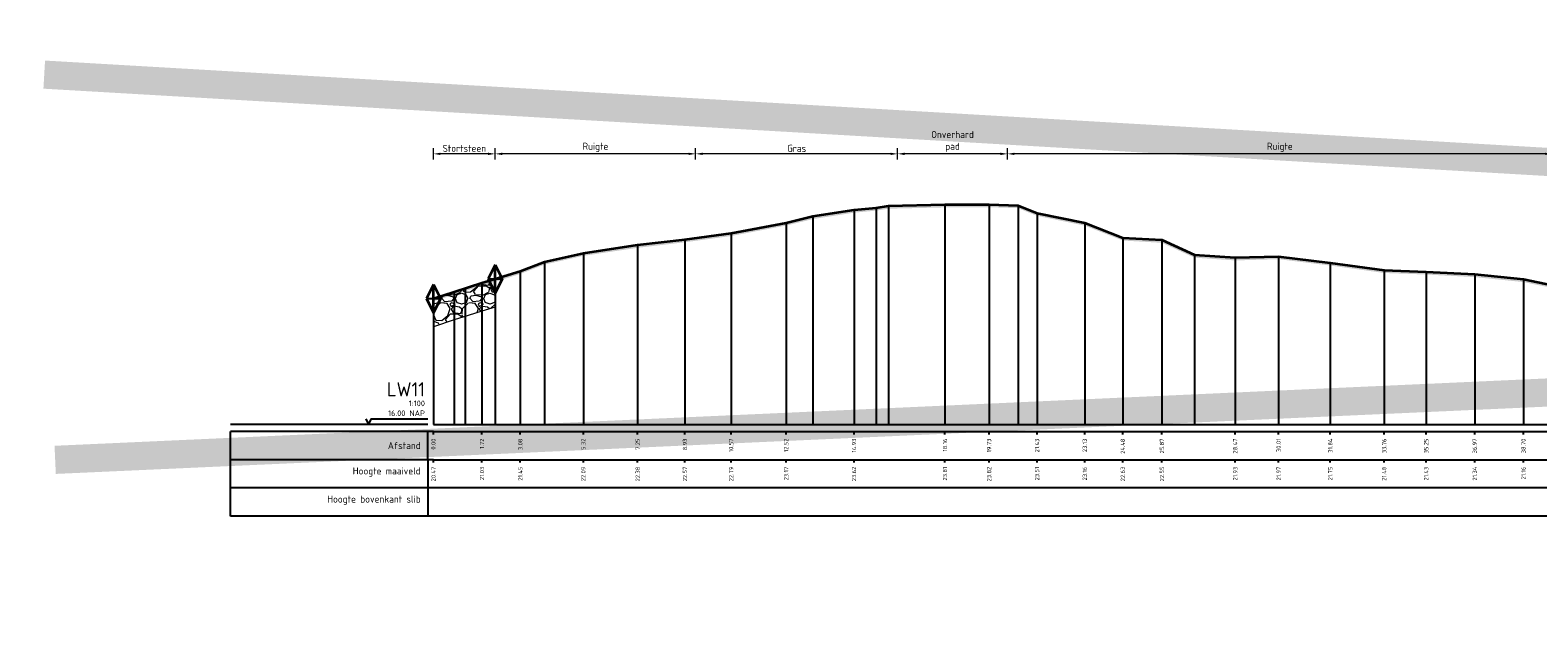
# Model space of a CAD drawing. Header units: metres. Extents: x 173015 to 189682, y 346605 to 348504.
# Tile 167 of 256: x 188865 to 188919, y 348146 to 348167. Entities that reach past the tile are written whole.
import ezdxf
from ezdxf.enums import TextEntityAlignment as Align

# ---------------------------------------------------------------- set-up
doc = ezdxf.new("R2010")
doc.units = ezdxf.units.M
doc.header["$PDMODE"] = 35
doc.header["$PDSIZE"] = 0.075
for name, color, linetype, lineweight in [('B-ME-OB-STORTSTEEN-G', 7, 'Continuous', 18), ('B-ME-VH-KANT ASFALT-SD', 7, 'Continuous', 25), ('B-ME-VH-VERHARDING_BESTORTING-AD', 252, 'Continuous', 18), ('X-ME-AL-PROFIEL_HUIDIG MAAIVELD-GD', 252, 'Continuous', 0), ('X-XX-AL-DETAIL1-M-B', 252, 'Continuous', 18), ('X-XX-AL-DWARSPROFIEL_PROFIELLIJN MAAIVELD-GD', 8, 'Continuous', 35), ('X-XX-AL-GEBRUIKTE XREFS-GD', 7, 'Continuous', 35), ('X-XX-AL-HULPGEOMETRIE-G', 50, 'Continuous', 25)]:
    doc.layers.add(name, color=color, linetype=linetype, lineweight=lineweight)
doc.layers.add('X-ME-AL-PROFIELRASTER-S', color=7, linetype='Continuous')
doc.styles.add('NLCS-ISO-ANNOTATIVE-T18', font='NLCS-ISO.ttf', dxfattribs={"height": 1.8})
doc.styles.add('NLCS-ISO-M100-T25', font='NLCS-ISO.ttf', dxfattribs={"height": 0.25})
doc.dimstyles.new('NLCS-M100-T25-PIJL_L3_H2', dxfattribs={"dimscale": 0.1, "dimtxt": 2.5, "dimasz": 2.5, "dimexe": 2, "dimexo": 2, "dimgap": 0.7, "dimtad": 1, "dimdec": 3, "dimzin": 0, "dimdsep": 46, "dimtxsty": 'NLCS-ISO-M100-T25', "dimcen": 0, "dimdle": 2, "dimclrd": 256, "dimclre": 256, "dimclrt": 256, "dimazin": 0, "dimtfac": 1, "dimtdec": 3, "dimtofl": 0, "dimtmove": 0, "dimatfit": 3, "dimfxl": 2, "dimfxlon": 1, "dimtfillclr": 256, "dimtolj": 1, "dimtzin": 0, "dimlwd": -1, "dimlwe": -1, "dimarcsym": 0})

# ---------------------------------------------------------------- blocks, each defined once
blk = doc.blocks.new('SAL-PROFIELRASTER-D')
at = {"color": 0, "linetype": 'ByBlock', "lineweight": -2, "flags": 128}
for points in [[(-2, 0), (-72, 0)], [(-24, 2), (-23, 0), (-22, 2), (-2, 2)], [(-72, -12.5), (-72, -2.5)], [(0, -2.5), (-72, -2.5)], [(-2, -12.5), (-2, -2.5)], [(0, -12.5), (-72, -12.5)]]:
    blk.add_lwpolyline(points, dxfattribs=at)
at = {"color": 0, "linetype": 'ByBlock', "lineweight": -2, "style": 'NLCS-ISO-ANNOTATIVE-T18'}
blk.add_text('NAP', height=2, dxfattribs=at).set_placement((-3, 3), align=Align.RIGHT)
blk.add_text('Afstand', height=2.5, dxfattribs=at).set_placement((-4.5, -7.5), align=Align.MIDDLE_RIGHT)
for tag, height, p in [('PROFIELNR', 5, (-3, 10)), ('SCHAAL', 2, (-3, 6.5)), ('NAP', 2, (-9.94, 3))]:
    blk.add_attdef(tag, text='', height=height, dxfattribs=at).set_placement(p, align=Align.RIGHT)
blk = doc.blocks.new('SAL-PROFIELRASTER_BALK_EIND1-D')
at = {"color": 0, "linetype": 'ByBlock', "lineweight": -2, "flags": 128}
for points in [[(0, 0), (1, 0)], [(0, -2.5), (1, -2.5)], [(0, -12.5), (1, -12.5)]]:
    blk.add_lwpolyline(points, dxfattribs=at)
blk = doc.blocks.new('SAL-PROFIELRASTER_BALK-D')
at = {"color": 0, "linetype": 'ByBlock', "lineweight": -2}
for p, q in [((-72, -12.5), (-72, -2.5)), ((-2, -2.5), (-2, -12.5)), ((0, -12.5), (-72, -12.5))]:
    blk.add_line(p, q, dxfattribs=at)
at = {"color": 0, "linetype": 'ByBlock', "lineweight": -2, "style": 'NLCS-ISO-ANNOTATIVE-T18'}
for tag, height, p in [('TITEL1', 2.5, (-4.5, -6.5)), ('TITEL2', 1.5, (-4.5, -9.5))]:
    blk.add_attdef(tag, text='', height=height, dxfattribs=at).set_placement(p, align=Align.MIDDLE_RIGHT)
blk = doc.blocks.new('SAL-PROFIELRASTER_BALK_EIND2-D')
at = {"color": 0, "linetype": 'ByBlock', "lineweight": -2}
blk.add_line((1, -12.5), (0, -12.5), dxfattribs=at)
blk = doc.blocks.new('SAL-PROFIELRASTER_BALK_DATA-D')
at = {"color": 0, "linetype": 'ByBlock', "lineweight": -2}
blk.add_lwpolyline([(0, -3.5), (0, -2.5)], dxfattribs=at)
at = {"color": 0, "linetype": 'ByBlock', "lineweight": -2, "style": 'NLCS-ISO-ANNOTATIVE-T18'}
blk.add_attdef('GETAL', text='', height=1.5, rotation=90, dxfattribs=at).set_placement((0.75, -5), align=Align.RIGHT)
blk = doc.blocks.new('SAL-PROFIELRASTER_AANHAAL-D')
at = {"color": 9, "linetype": 'ByBlock', "lineweight": -2, "flags": 128}
blk.add_lwpolyline([(0, 1), (0, 0)], dxfattribs=at)
blk = doc.blocks.new('*D105')
at = {"layer": 'Defpoints', "color": 0, "transparency": 16777216}
for p in [(188879.757, 348162.413), (188879.757, 348150.063), (188881.948, 348150.063)]:
    blk.add_point(p, dxfattribs=at)
at = {"layer": 'X-XX-AL-DETAIL1-M-B', "transparency": 16777216}
for p, q in [((188879.757, 348162.213), (188879.757, 348162.613)), ((188881.698, 348162.413), (188880.007, 348162.413)), ((188881.948, 348162.213), (188881.948, 348162.613))]:
    blk.add_line(p, q, dxfattribs=at)
for points in [[(188880.007, 348162.454), (188880.007, 348162.371), (188879.757, 348162.413)], [(188881.698, 348162.454), (188881.698, 348162.371), (188881.948, 348162.413)]]:
    blk.add_solid(points, dxfattribs=at)
at = {"layer": 'X-XX-AL-DETAIL1-M-B', "transparency": 16777216, "insert": (188880.853, 348162.608), "char_height": 0.25, "attachment_point": 5, "style": 'NLCS-ISO-M100-T25'}
blk.add_mtext('\\A1;Stortsteen', dxfattribs=at)
blk = doc.blocks.new('*D106')
at = {"layer": 'Defpoints', "color": 0, "transparency": 16777216}
for p in [(188881.948, 348162.413), (188881.948, 348150.063), (188889.067, 348150.063)]:
    blk.add_point(p, dxfattribs=at)
at = {"layer": 'X-XX-AL-DETAIL1-M-B', "transparency": 16777216}
for p, q in [((188881.948, 348162.213), (188881.948, 348162.613)), ((188888.817, 348162.413), (188882.198, 348162.413)), ((188889.067, 348162.213), (188889.067, 348162.613))]:
    blk.add_line(p, q, dxfattribs=at)
for points in [[(188882.198, 348162.454), (188882.198, 348162.371), (188881.948, 348162.413)], [(188888.817, 348162.454), (188888.817, 348162.371), (188889.067, 348162.413)]]:
    blk.add_solid(points, dxfattribs=at)
at = {"layer": 'X-XX-AL-DETAIL1-M-B', "transparency": 16777216, "insert": (188885.508, 348162.645), "char_height": 0.25, "attachment_point": 5, "style": 'NLCS-ISO-M100-T25'}
blk.add_mtext('\\A1;Ruigte', dxfattribs=at)
blk = doc.blocks.new('*D107')
at = {"layer": 'Defpoints', "color": 0, "transparency": 16777216}
for p in [(188889.067, 348162.413), (188889.067, 348150.063), (188896.237, 348150.063)]:
    blk.add_point(p, dxfattribs=at)
at = {"layer": 'X-XX-AL-DETAIL1-M-B', "transparency": 16777216}
for p, q in [((188889.067, 348162.213), (188889.067, 348162.613)), ((188895.987, 348162.413), (188889.317, 348162.413)), ((188896.237, 348162.213), (188896.237, 348162.613))]:
    blk.add_line(p, q, dxfattribs=at)
for points in [[(188889.317, 348162.454), (188889.317, 348162.371), (188889.067, 348162.413)], [(188895.987, 348162.454), (188895.987, 348162.371), (188896.237, 348162.413)]]:
    blk.add_solid(points, dxfattribs=at)
at = {"layer": 'X-XX-AL-DETAIL1-M-B', "transparency": 16777216, "insert": (188892.652, 348162.608), "char_height": 0.25, "attachment_point": 5, "style": 'NLCS-ISO-M100-T25'}
blk.add_mtext('\\A1;Gras', dxfattribs=at)
blk = doc.blocks.new('*D108')
at = {"layer": 'Defpoints', "color": 0, "transparency": 16777216}
for p in [(188896.237, 348162.413), (188896.237, 348150.063), (188900.137, 348150.063)]:
    blk.add_point(p, dxfattribs=at)
at = {"layer": 'X-XX-AL-DETAIL1-M-B', "transparency": 16777216}
for p, q in [((188896.237, 348162.213), (188896.237, 348162.613)), ((188899.887, 348162.413), (188896.487, 348162.413)), ((188900.137, 348162.213), (188900.137, 348162.613))]:
    blk.add_line(p, q, dxfattribs=at)
for points in [[(188896.487, 348162.454), (188896.487, 348162.371), (188896.237, 348162.413)], [(188899.887, 348162.454), (188899.887, 348162.371), (188900.137, 348162.413)]]:
    blk.add_solid(points, dxfattribs=at)
at = {"layer": 'X-XX-AL-DETAIL1-M-B', "transparency": 16777216, "insert": (188898.187, 348162.853), "char_height": 0.25, "attachment_point": 5, "style": 'NLCS-ISO-M100-T25'}
blk.add_mtext('\\A1;Onverhard\\Ppad', dxfattribs=at)
blk = doc.blocks.new('*D109')
at = {"layer": 'Defpoints', "color": 0, "transparency": 16777216}
for p in [(188900.137, 348162.413), (188900.137, 348150.063), (188919.479, 348150.063)]:
    blk.add_point(p, dxfattribs=at)
at = {"layer": 'X-XX-AL-DETAIL1-M-B', "transparency": 16777216}
for p, q in [((188900.137, 348162.213), (188900.137, 348162.613)), ((188919.229, 348162.413), (188900.387, 348162.413)), ((188919.479, 348162.213), (188919.479, 348162.613))]:
    blk.add_line(p, q, dxfattribs=at)
for points in [[(188900.387, 348162.454), (188900.387, 348162.371), (188900.137, 348162.413)], [(188919.229, 348162.454), (188919.229, 348162.371), (188919.479, 348162.413)]]:
    blk.add_solid(points, dxfattribs=at)
at = {"layer": 'X-XX-AL-DETAIL1-M-B', "transparency": 16777216, "insert": (188909.808, 348162.645), "char_height": 0.25, "attachment_point": 5, "style": 'NLCS-ISO-M100-T25'}
blk.add_mtext('\\A1;Ruigte', dxfattribs=at)
blk = doc.blocks.new('SVH-KANT STORTSTEEN DWP-SOD')
at = {"flags": 128}
blk.add_lwpolyline([(-0.25, 0), (0.25, 0)], dxfattribs=at)
at = {"layer": 'X-XX-AL-GEBRUIKTE XREFS-GD', "flags": 128}
for points in [[(0, 0.5), (-0.25, 0)], [(-0.25, 0), (0, -0.5)], [(0, -0.5), (0, 0.5)], [(0, 0.5), (0.25, 0)], [(0.25, 0), (0, -0.5)]]:
    blk.add_lwpolyline(points, dxfattribs=at)

msp = doc.modelspace()

# ---------------------------------------------------------------- hatches: boundary and pattern name
at = {"layer": 'B-ME-VH-VERHARDING_BESTORTING-AD'}
h = msp.add_hatch(dxfattribs=at)
h.set_pattern_fill('AVH-BESTORTING_02', color=256, scale=0.1, pattern_type=2)
h.set_pattern_definition([(228.013, (188880.47664, 348157.272856), (-7.9999982, -9.0000013), [0.134536, -13.31909]), (184.9697, (188880.38664, 348157.172856), (12.000001, 0.9999913), [0.23087, -22.855925]), (132.5104, (188880.15664, 348157.152856), (9.9999907, -11.0000087), [0.16279, -16.11603]), (267.2737, (188879.76664, 348156.902856), (0.999996, 20.0000003), [0.21024, -20.81356]), (292.8337, (188879.75664, 348156.692856), (-5.0000099, 11.9999964), [0.206155, -20.409373]), (357.2737, (188879.83664, 348156.502856), (-20.0000003, 0.999996), [0.21024, -20.81356]), (37.6942, (188880.046642, 348156.492856), (-13.00000735, -9.9999904), [0.27803, -27.52485]), (72.2553, (188880.26664, 348156.662856), (7.00001076, 21.9999962), [0.262488, -25.98632]), (121.4296, (188880.34664, 348156.912856), (-8.0000082, 12.999995), [0.21095, -20.884073]), (175.2364, (188880.23664, 348157.092856), (11.000001, -0.9999915), [0.24083, -11.80076]), (222.3974, (188879.996642, 348157.112856), (-12.00000735, -10.9999921), [0.311448, -30.833375]), (138.814, (188880.75664, 348156.89286), (-7.000003, 5.9999973), [0.1063, -10.52384]), (171.4692, (188880.67664, 348156.962856), (12.9999983, -2.0000079), [0.202237, -20.02151]), (225, (188880.47664, 348156.99286), (-2e-16, -1), [0.14142, -1.2728]), (203.199, (188880.40664, 348157.11286), (5, 2.000001), [0.07616, -7.53962]), (291.801, (188880.33664, 348157.08286), (-1, 3), [0.1077, -5.27746]), (30.964, (188880.37664, 348156.98286), (2.999998, 2.000002), [0.17493, -5.65602]), (161.565, (188880.52664, 348157.07286), (2, -1), [0.1265, -3.03579]), (16.3895, (188879.75664, 348157.082856), (10.0000022, 2.9999927), [0.1772, -17.542845]), (70.3462, (188879.92664, 348157.132856), (-3.9999952, -11.0000021), [0.14866, -14.71741]), (293.199, (188880.52664, 348157.27286), (-2.000001, 5), [0.15232, -7.46346]), (343.6105, (188880.58664, 348157.132856), (-10.0000022, 2.9999927), [0.1772, -17.542845]), (339.444, (188879.75664, 348156.46286), (-5.000002, 1.999996), [0.17088, -8.37312]), (294.775, (188879.91664, 348156.402856), (-4.9999922, 11.0000034), [0.14318, -14.174643]), (66.8014, (188880.53664, 348156.27286), (2.000001, 5), [0.15232, -7.46346]), (17.354, (188880.59664, 348156.412856), (-13.000002, -3.9999945), [0.16763, -16.595424]), (69.444, (188880.04664, 348156.27286), (-1.999996, -5.000002), [0.08544, -8.45856]), (101.31, (188880.47664, 348156.27286), (-0.999998, 4), [0.05099, -5.04803]), (165.964, (188880.46664, 348156.32286), (3, -0.999998), [0.20616, -3.91695]), (186.009, (188880.26664, 348156.372856), (9.9999998, 0.9999993), [0.19105, -18.913923]), (303.69, (188880.37664, 348156.89286), (-1, 2), [0.14422, -3.46133]), (353.1572, (188880.45664, 348156.772856), (16.9999994, -2.000008), [0.251794, -24.927563]), (60.9454, (188880.70664, 348156.74286), (-4, -7.0000004), [0.10296, -10.19267]), (90, (188880.7566, 348156.8329), (-1, 1), [0.06, -0.94]), (120.2564, (188880.24664, 348156.402856), (3.9999949, -7.0000025), [0.138924, -13.75352]), (48.0128, (188880.17664, 348156.522856), (7.9999982, 9.0000013), [0.26907, -13.18455]), (0, (188880.3566, 348156.7229), (1, 1), [0.26, -0.74]), (325.3048, (188880.61664, 348156.722856), (-9.9999943, 7.0000086), [0.158114, -15.653274]), (254.055, (188880.74664, 348156.63286), (-1, -4), [0.1456, -7.13451]), (207.646, (188880.70664, 348156.492856), (-18.9999958, -10.0000077), [0.237065, -23.469474]), (175.426, (188880.49664, 348156.382856), (-13.00000056, 0.9999948), [0.2508, -24.829074])])
h.paths.add_polyline_path([(188879.7566, 348157.2729), (188880.494, 348157.5179), (188880.9871, 348157.6729), (188881.4803, 348157.8279), (188881.9484, 348157.9689), (188881.9484, 348156.9689), (188881.4803, 348156.8279), (188880.9871, 348156.6729), (188880.494, 348156.5179), (188879.7566, 348156.2729)])
at = {"layer": 'X-ME-AL-PROFIEL_HUIDIG MAAIVELD-GD'}
h = msp.add_hatch(dxfattribs=at)
h.set_pattern_fill('AGR-MAAIVELD', color=256, scale=0.05, pattern_type=2)
h.set_pattern_definition([(45, (2148.6411, 458.9664), (-0.25000007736, 0.25000007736), []), (45, (2148.60538, 459.0021), (0, 0.50000015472), [0.3535535, -0.3535535]), (45, (2148.56966, 459.0378), (0, 0.50000015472), [0.3535535, -0.3535535]), (45, (2148.53345, 459.07403), (0, 0.50000015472), [0.3535535, -0.3535535]), (45, (2148.49824, 459.10924), (0, 0.50000015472), [0.3535535, -0.3535535]), (45, (2148.46252, 459.14496), (0, 0.50000015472), [0.3535535, -0.3535535]), (45, (2148.4268, 459.18067), (0, 0.50000015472), [0.3535535, -0.3535535]), (315, (2148.6411, 458.9664), (0.25000007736, 0.25000007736), []), (315, (2148.6768, 459.0021), (0.50000015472, -1e-16), [0.3535535, -0.3535535]), (315, (2148.71252, 459.0378), (0.50000015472, -1e-16), [0.3535535, -0.3535535]), (315, (2148.74874, 459.07403), (0.50000015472, -1e-16), [0.3535535, -0.3535535]), (315, (2148.78395, 459.10924), (0.50000015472, -1e-16), [0.3535535, -0.3535535]), (315, (2148.81966, 459.14496), (0.50000015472, -1e-16), [0.3535535, -0.3535535]), (315, (2148.85538, 459.18067), (0.50000015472, -1e-16), [0.3535535, -0.3535535])])
h.paths.add_polyline_path([(189183.318, 348158.4589), (189180.7908, 348158.0529), (189179.3134, 348157.7969), (189178.554, 348157.2949), (189176.9787, 348156.6069), (189176.331, 348156.6599), (189173.343, 348156.4189), (189170.6573, 348156.2799), (189167.2444, 348155.8599), (189162.6388, 348155.0949), (189157.8067, 348154.5289), (189151.0721, 348154.2859), (189146.3982, 348154.1819), (189140.1995, 348154.0209), (189133.6779, 348153.9729), (189127.7097, 348154.0149), (189121.2163, 348154.0529), (189117.196, 348154.0069), (189112.8979, 348154.0039), (189105.6255, 348153.9559), (189080.1283, 348153.9379), (189073.9876, 348153.8799), (189067.0624, 348153.8859), (189059.7571, 348153.9299), (189054.6941, 348153.9079), (189048.2036, 348153.9059), (189041.6728, 348154.0369), (189035.7455, 348154.0709), (189031.0579, 348154.1809), (189024.7595, 348154.0839), (189019.6562, 348153.9819), (189015.4735, 348154.3509), (189010.8459, 348154.6349), (189005.98, 348154.4059), (189002.0327, 348154.2869), (188997.5515, 348154.3099), (188991.677, 348154.3909), (188986.4681, 348154.5819), (188982.3122, 348155.4959), (188978.3707, 348156.3559), (188973.3827, 348155.0119), (188967.8873, 348155.4639), (188963.3077, 348155.1479), (188959.3449, 348155.2449), (188955.4132, 348154.7209), (188949.4255, 348155.0669), (188945.4427, 348154.9689), (188942.0742, 348154.8579), (188941.1703, 348154.9519), (188939.2585, 348155.0826), (188934.8658, 348155.3829), (188931.785, 348155.8169), (188929.233, 348156.0709), (188926.6904, 348156.2869), (188924.8775, 348156.7579), (188922.1299, 348157.2929), (188921.4003, 348157.3589), (188920.5139, 348157.5329), (188919.479, 348157.7519), (188918.4567, 348157.9599), (188916.7288, 348158.1369), (188915.0039, 348158.2279), (188913.5119, 348158.2829), (188911.5978, 348158.5469), (188909.7634, 348158.7729), (188908.2229, 348158.7279), (188906.7754, 348158.8269), (188905.6218, 348159.3539), (188904.2321, 348159.4349), (188902.8818, 348159.9639), (188901.1893, 348160.3109), (188900.5146, 348160.5839), (188899.4864, 348160.6189), (188897.9197, 348160.6109), (188895.9113, 348160.5649), (188895.4734, 348160.4969), (188894.6905, 348160.4249), (188893.2323, 348160.1969), (188892.2816, 348159.9689), (188890.3272, 348159.5959), (188888.6867, 348159.3739), (188887.0067, 348159.1769), (188885.08, 348158.8919), (188883.7011, 348158.5819), (188882.8409, 348158.2499), (188881.9484, 348157.9689), (188881.4803, 348157.8279), (188880.494, 348157.5179), (188879.7566, 348157.2729), (188879.7566, 348157.1729), (188880.494, 348157.4179), (188881.4803, 348157.7279), (188881.9484, 348157.8689), (188882.8409, 348158.1499), (188883.7011, 348158.4819), (188885.08, 348158.7919), (188887.0067, 348159.0769), (188888.6867, 348159.2739), (188890.3272, 348159.4959), (188892.2816, 348159.8689), (188893.2323, 348160.0969), (188894.6905, 348160.3249), (188895.4734, 348160.3969), (188895.9113, 348160.4649), (188897.9197, 348160.5109), (188899.4864, 348160.5189), (188900.5146, 348160.4839), (188901.1893, 348160.2109), (188902.8818, 348159.8639), (188904.2321, 348159.3349), (188905.6218, 348159.2539), (188906.7754, 348158.7269), (188908.2229, 348158.6279), (188909.7634, 348158.6729), (188911.5978, 348158.4469), (188913.5119, 348158.1829), (188915.0039, 348158.1279), (188916.7288, 348158.0369), (188918.4567, 348157.8599), (188919.479, 348157.6519), (188920.5139, 348157.4329), (188921.4003, 348157.2589), (188922.1299, 348157.1929), (188924.8775, 348156.6579), (188926.6904, 348156.1869), (188929.233, 348155.9709), (188931.785, 348155.7169), (188934.8658, 348155.2829), (188939.2585, 348154.9826), (188941.1703, 348154.8519), (188942.0742, 348154.7579), (188945.4427, 348154.8689), (188949.4255, 348154.9669), (188955.4132, 348154.6209), (188959.3449, 348155.1449), (188963.3077, 348155.0479), (188967.8873, 348155.3639), (188973.3827, 348154.9119), (188978.3707, 348156.2559), (188982.3122, 348155.3959), (188986.4681, 348154.4819), (188991.677, 348154.2909), (188997.5515, 348154.2099), (189002.0327, 348154.1869), (189005.98, 348154.3059), (189010.8459, 348154.5349), (189015.4735, 348154.2509), (189019.6562, 348153.8819), (189024.7595, 348153.9839), (189031.0579, 348154.0809), (189035.7455, 348153.9709), (189041.6728, 348153.9369), (189048.2036, 348153.8059), (189054.6941, 348153.8079), (189059.7571, 348153.8299), (189067.0624, 348153.7859), (189073.9876, 348153.7799), (189080.1283, 348153.8379), (189105.6255, 348153.8559), (189112.8979, 348153.9039), (189117.196, 348153.9069), (189121.2163, 348153.9529), (189127.7097, 348153.9149), (189133.6779, 348153.8729), (189140.1995, 348153.9209), (189146.3982, 348154.0819), (189151.0721, 348154.1859), (189157.8067, 348154.4289), (189162.6388, 348154.9949), (189167.2444, 348155.7599), (189170.6573, 348156.1799), (189173.343, 348156.3189), (189176.331, 348156.5599), (189176.9787, 348156.5069), (189178.554, 348157.1949), (189179.3134, 348157.6969), (189180.7908, 348157.9529), (189183.318, 348158.3589)])

# ---------------------------------------------------------------- linework, layer by layer
at = {"layer": 'B-ME-OB-STORTSTEEN-G'}
msp.add_lwpolyline([(188879.7566, 348157.2729), (188880.494, 348157.5179), (188880.9871, 348157.6729), (188881.4803, 348157.8279), (188881.9484, 348157.9689), (188881.9484, 348156.9689), (188881.4803, 348156.8279), (188880.9871, 348156.6729), (188880.494, 348156.5179), (188879.7566, 348156.2729)], close=True, dxfattribs=at)
at = {"layer": 'X-XX-AL-DWARSPROFIEL_PROFIELLIJN MAAIVELD-GD'}
msp.add_lwpolyline([(188879.7566, 348157.2729), (188880.494, 348157.5179), (188881.4803, 348157.8279), (188881.9484, 348157.9689), (188882.8409, 348158.2499), (188883.7011, 348158.5819), (188885.08, 348158.8919), (188887.0067, 348159.1769), (188888.6867, 348159.3739), (188890.3272, 348159.5959), (188892.2816, 348159.9689), (188893.2323, 348160.1969), (188894.6905, 348160.4249), (188895.4734, 348160.4969), (188895.9113, 348160.5649), (188897.9197, 348160.6109), (188899.4864, 348160.6189), (188900.5146, 348160.5839), (188901.1893, 348160.3109), (188902.8818, 348159.9639), (188904.2321, 348159.4349), (188905.6218, 348159.3539), (188906.7754, 348158.8269), (188908.2229, 348158.7279), (188909.7634, 348158.7729), (188911.5978, 348158.5469), (188913.5119, 348158.2829), (188915.0039, 348158.2279), (188916.7288, 348158.1369), (188918.4567, 348157.9599), (188919.479, 348157.7519)], dxfattribs=at)
at = {"layer": 'X-XX-AL-HULPGEOMETRIE-G', "const_width": 1}
msp.add_lwpolyline([(188866.3278, 348151.5468), (189192.7531, 348166.2821), (189192.5331, 348146.2529), (188865.9395, 348165.2265)], dxfattribs=at)

# ---------------------------------------------------------------- block references
at = {"layer": 'B-ME-VH-KANT ASFALT-SD'}
for p in [(188881.9484, 348157.9689), (188879.7566, 348157.2729)]:
    msp.add_blockref('SVH-KANT STORTSTEEN DWP-SOD', p, dxfattribs=at)
at = {"layer": 'X-ME-AL-PROFIELRASTER-S'}
for p, yscale in [((188894.6905, 348152.8019), 7.623000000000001), ((188894.6905, 348152.8019), 7.623000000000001), ((188895.4734, 348152.8019), 7.695), ((188895.4734, 348152.8019), 7.695), ((188895.9113, 348152.8019), 7.763000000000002), ((188897.9197, 348152.8019), 7.809000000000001), ((188899.4864, 348152.8019), 7.817), ((188900.5146, 348152.8019), 7.782), ((188901.1893, 348152.8019), 7.509), ((188901.1893, 348152.8019), 7.509), ((188892.2816, 348152.8019), 7.167000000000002), ((188893.2323, 348152.8019), 7.395), ((188893.2323, 348152.8019), 7.395), ((188902.8818, 348152.8019), 7.161999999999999), ((188887.0067, 348152.8019), 6.375), ((188888.6867, 348152.8019), 6.571999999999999), ((188890.3272, 348152.8019), 6.794), ((188904.2321, 348152.8019), 6.632999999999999), ((188905.6218, 348152.8019), 6.552), ((188885.08, 348152.8019), 6.09), ((188906.7754, 348152.8019), 6.024999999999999), ((188908.2229, 348152.8019), 5.925999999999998), ((188908.2229, 348152.8019), 5.925999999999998), ((188909.7634, 348152.8019), 5.971), ((188882.8409, 348152.8019), 5.448), ((188883.7011, 348152.8019), 5.780000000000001), ((188911.5978, 348152.8019), 5.745000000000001), ((188913.5119, 348152.8019), 5.481000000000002), ((188915.0039, 348152.8019), 5.425999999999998), ((188916.7288, 348152.8019), 5.335000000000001), ((188880.8869, 348152.8019), 4.803999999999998), ((188881.4803, 348152.8019), 5.026), ((188881.9484, 348152.8019), 5.167000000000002), ((188881.9484, 348152.8019), 5.167000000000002), ((188918.4567, 348152.8019), 5.158000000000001), ((188879.7566, 348152.8019), 4.471), ((188880.494, 348152.8019), 4.716000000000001)]:
    msp.add_blockref('SAL-PROFIELRASTER_AANHAAL-D', p, dxfattribs=dict(at, yscale=yscale))
at = {"layer": 'X-ME-AL-PROFIELRASTER-S', "xscale": 0.1, "yscale": 0.1, "zscale": 0.1}
for name, p, values in [('SAL-PROFIELRASTER-D', (188879.7566, 348152.8019), {'PROFIELNR': 'LW11', 'SCHAAL': '1:100', 'NAP': '16.00'}), ('SAL-PROFIELRASTER_BALK_DATA-D', (188879.7566, 348152.8019), {'GETAL': '0.00'}), ('SAL-PROFIELRASTER_BALK_DATA-D', (188881.4803, 348152.8019), {'GETAL': '1.72'}), ('SAL-PROFIELRASTER_BALK_DATA-D', (188882.8409, 348152.8019), {'GETAL': '3.08'}), ('SAL-PROFIELRASTER_BALK_DATA-D', (188885.08, 348152.8019), {'GETAL': '5.32'}), ('SAL-PROFIELRASTER_BALK_DATA-D', (188887.0067, 348152.8019), {'GETAL': '7.25'}), ('SAL-PROFIELRASTER_BALK_DATA-D', (188888.6867, 348152.8019), {'GETAL': '8.93'}), ('SAL-PROFIELRASTER_BALK_DATA-D', (188890.3272, 348152.8019), {'GETAL': '10.57'}), ('SAL-PROFIELRASTER_BALK_DATA-D', (188892.2816, 348152.8019), {'GETAL': '12.52'}), ('SAL-PROFIELRASTER_BALK_DATA-D', (188894.6905, 348152.8019), {'GETAL': '14.93'}), ('SAL-PROFIELRASTER_BALK_DATA-D', (188894.6905, 348152.8019), {'GETAL': '14.93'}), ('SAL-PROFIELRASTER_BALK_DATA-D', (188897.9197, 348152.8019), {'GETAL': '18.16'}), ('SAL-PROFIELRASTER_BALK_DATA-D', (188899.4864, 348152.8019), {'GETAL': '19.73'}), ('SAL-PROFIELRASTER_BALK_DATA-D', (188901.1893, 348152.8019), {'GETAL': '21.43'}), ('SAL-PROFIELRASTER_BALK_DATA-D', (188901.1893, 348152.8019), {'GETAL': '21.43'}), ('SAL-PROFIELRASTER_BALK_DATA-D', (188902.8818, 348152.8019), {'GETAL': '23.13'}), ('SAL-PROFIELRASTER_BALK_DATA-D', (188904.2321, 348152.8019), {'GETAL': '24.48'}), ('SAL-PROFIELRASTER_BALK_DATA-D', (188905.6218, 348152.8019), {'GETAL': '25.87'}), ('SAL-PROFIELRASTER_BALK_DATA-D', (188908.2229, 348152.8019), {'GETAL': '28.47'}), ('SAL-PROFIELRASTER_BALK_DATA-D', (188908.2229, 348152.8019), {'GETAL': '28.47'}), ('SAL-PROFIELRASTER_BALK_DATA-D', (188909.7634, 348152.8019), {'GETAL': '30.01'}), ('SAL-PROFIELRASTER_BALK_DATA-D', (188911.5978, 348152.8019), {'GETAL': '31.84'}), ('SAL-PROFIELRASTER_BALK_DATA-D', (188913.5119, 348152.8019), {'GETAL': '33.76'}), ('SAL-PROFIELRASTER_BALK_DATA-D', (188915.0039, 348152.8019), {'GETAL': '35.25'}), ('SAL-PROFIELRASTER_BALK_DATA-D', (188916.7288, 348152.8019), {'GETAL': '36.97'}), ('SAL-PROFIELRASTER_BALK_DATA-D', (188918.4567, 348152.8019), {'GETAL': '38.70'}), ('SAL-PROFIELRASTER_BALK-D', (188879.7566, 348151.8019), {'TITEL1': 'Hoogte maaiveld'}), ('SAL-PROFIELRASTER_BALK_DATA-D', (188879.7566, 348151.8019), {'GETAL': '20.47'}), ('SAL-PROFIELRASTER_BALK_DATA-D', (188881.4803, 348151.8019), {'GETAL': '21.03'}), ('SAL-PROFIELRASTER_BALK_DATA-D', (188882.8409, 348151.8019), {'GETAL': '21.45'}), ('SAL-PROFIELRASTER_BALK_DATA-D', (188885.08, 348151.8019), {'GETAL': '22.09'}), ('SAL-PROFIELRASTER_BALK_DATA-D', (188887.0067, 348151.8019), {'GETAL': '22.38'}), ('SAL-PROFIELRASTER_BALK_DATA-D', (188888.6867, 348151.8019), {'GETAL': '22.57'}), ('SAL-PROFIELRASTER_BALK_DATA-D', (188890.3272, 348151.8019), {'GETAL': '22.79'}), ('SAL-PROFIELRASTER_BALK_DATA-D', (188892.2816, 348151.8019), {'GETAL': '23.17'}), ('SAL-PROFIELRASTER_BALK_DATA-D', (188894.6905, 348151.8019), {'GETAL': '23.62'}), ('SAL-PROFIELRASTER_BALK_DATA-D', (188897.9197, 348151.8019), {'GETAL': '23.81'}), ('SAL-PROFIELRASTER_BALK_DATA-D', (188899.4864, 348151.8019), {'GETAL': '23.82'}), ('SAL-PROFIELRASTER_BALK_DATA-D', (188901.1893, 348151.8019), {'GETAL': '23.51'}), ('SAL-PROFIELRASTER_BALK_DATA-D', (188902.8818, 348151.8019), {'GETAL': '23.16'}), ('SAL-PROFIELRASTER_BALK_DATA-D', (188904.2321, 348151.8019), {'GETAL': '22.63'}), ('SAL-PROFIELRASTER_BALK_DATA-D', (188905.6218, 348151.8019), {'GETAL': '22.55'}), ('SAL-PROFIELRASTER_BALK_DATA-D', (188908.2229, 348151.8019), {'GETAL': '21.93'}), ('SAL-PROFIELRASTER_BALK_DATA-D', (188909.7634, 348151.8019), {'GETAL': '21.97'}), ('SAL-PROFIELRASTER_BALK_DATA-D', (188911.5978, 348151.8019), {'GETAL': '21.75'}), ('SAL-PROFIELRASTER_BALK_DATA-D', (188913.5119, 348151.8019), {'GETAL': '21.48'}), ('SAL-PROFIELRASTER_BALK_DATA-D', (188915.0039, 348151.8019), {'GETAL': '21.43'}), ('SAL-PROFIELRASTER_BALK_DATA-D', (188916.7288, 348151.8019), {'GETAL': '21.34'}), ('SAL-PROFIELRASTER_BALK_DATA-D', (188918.4567, 348151.8019), {'GETAL': '21.16'}), ('SAL-PROFIELRASTER_BALK-D', (188879.7566, 348150.8019), {'TITEL1': 'Hoogte bovenkant slib'})]:
    msp.add_blockref(name, p, dxfattribs=at).add_auto_attribs(values)
at = {"layer": 'X-ME-AL-PROFIELRASTER-S', "xscale": 304.8113522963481, "yscale": 0.1, "zscale": 304.8113522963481}
for name, p in [('SAL-PROFIELRASTER_BALK_EIND1-D', (188879.7566, 348152.8019)), ('SAL-PROFIELRASTER_BALK_EIND2-D', (188879.7566, 348151.8019)), ('SAL-PROFIELRASTER_BALK_EIND2-D', (188879.7566, 348150.8019))]:
    msp.add_blockref(name, p, dxfattribs=at)

# ---------------------------------------------------------------- dimensions: what is measured, and where the dimension line sits
at = {"layer": 'X-XX-AL-DETAIL1-M-B'}
for base, p1, p2, text, picture, middle in [((188896.2366, 348162.4126), (188900.1366, 348150.0631), (188896.2366, 348150.0631), 'Onverhard\\Ppad', '*D108', (188898.1866, 348162.4126)), ((188879.7566, 348162.4126), (188881.9484, 348150.0631), (188879.7566, 348150.0631), 'Stortsteen', '*D105', (188880.8525, 348162.4126)), ((188881.9484, 348162.4126), (188889.0666, 348150.0631), (188881.9484, 348150.0631), 'Ruigte', '*D106', (188885.5075, 348162.4126)), ((188889.0666, 348162.4126), (188896.2366, 348150.0631), (188889.0666, 348150.0631), 'Gras', '*D107', (188892.6516, 348162.4126)), ((188900.1366, 348162.4126), (188919.479, 348150.0631), (188900.1366, 348150.0631), 'Ruigte', '*D109', (188909.8078, 348162.4126))]:
    dim = msp.add_linear_dim(base=base, p1=p1, p2=p2, text=text, dimstyle='NLCS-M100-T25-PIJL_L3_H2', dxfattribs=at)
    dim.commit()
    dim.dimension.update_dxf_attribs({"geometry": picture, "text_midpoint": middle, "dimtype": 160})

doc.saveas('drawing.dxf')
